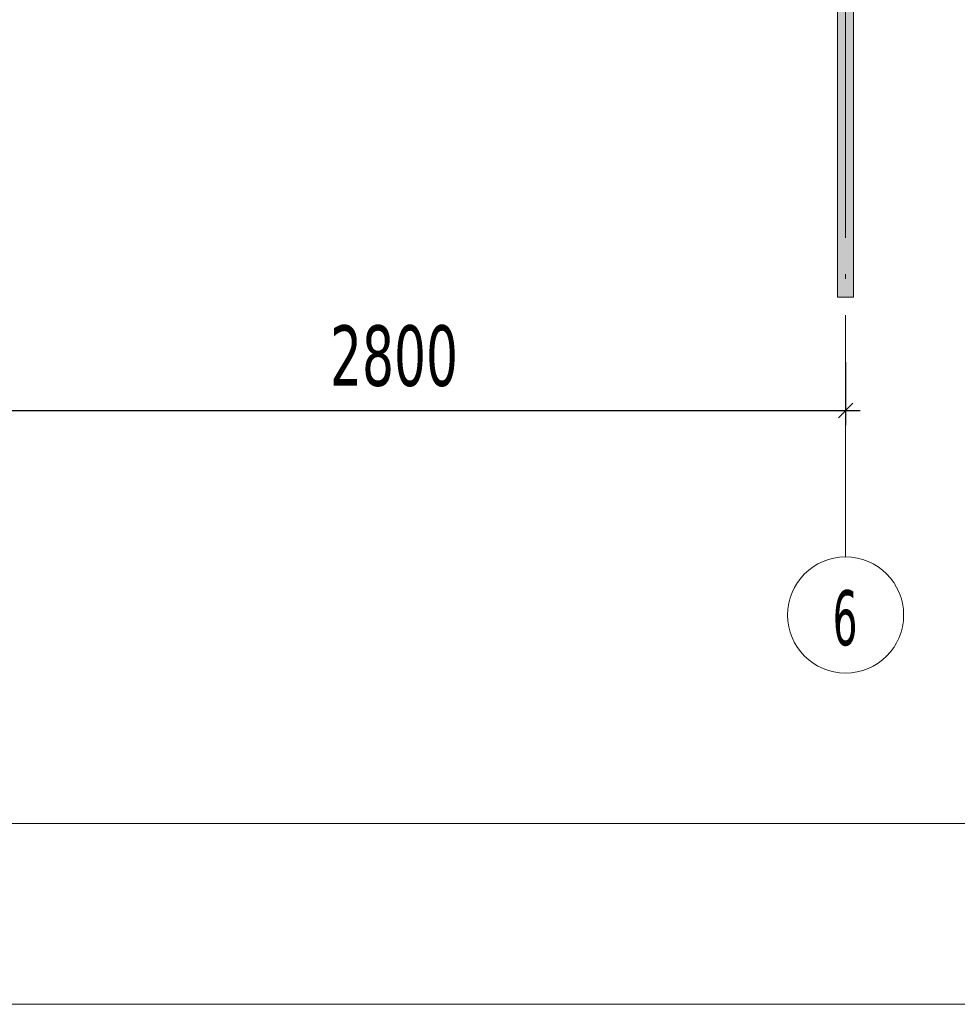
# Model space of a CAD drawing. Header units: millimetres. Extents: x 0 to 1517, y -116 to 725.
# Tile 80 of 256: x 863 to 902, y -116 to -75. Entities that reach past the tile are written whole.
import ezdxf

# ---------------------------------------------------------------- set-up
doc = ezdxf.new("R2010")
doc.units = ezdxf.units.MM
doc.linetypes.add('CADWORK_5', pattern=[13.2, 10, -1.5, 0.2, -1.5])
doc.layers.add('Ech.1_1', color=7, linetype='Continuous')
doc.layers.add('Ech.1_75', color=7, linetype='Continuous')
doc.styles.add('tahoma-', font='txt', dxfattribs={"height": 1})
doc.styles.add('tahoma-z-r', font='txt', dxfattribs={"width": 0.704918})
doc.dimstyles.new('ISO-25', dxfattribs={"dimtxt": 2.5, "dimasz": 2.5, "dimexe": 1.25, "dimexo": 0.625, "dimtad": 1, "dimtxsty": 'Standard', "dimcen": 2.5, "dimadec": 0, "dimazin": 0, "dimtfac": 1, "dimtmove": 0, "dimatfit": 3, "dimfxl": 1, "dimarcsym": 0})

# ---------------------------------------------------------------- blocks, each defined once
blk = doc.blocks.new('cw-dimension-symbol2')
at = {"color": 0, "linetype": 'Continuous', "lineweight": -2}
for p, q in [((-1, 0), (1, 0)), ((-0.5, -0.5), (0.5, 0.5))]:
    blk.add_line(p, q, dxfattribs=at)
blk = doc.blocks.new('*D192')
at = {"layer": 'Defpoints', "color": 0}
for p in [(859.916, -88.958), (897.249, -88.958), (897.249, -90.958)]:
    blk.add_point(p, dxfattribs=at)
at = {"layer": 'Ech.1_75', "color": 0, "linetype": 'Continuous', "lineweight": -2}
for p, q in [((859.916, -88.958), (859.916, -91.558)), ((897.249, -88.958), (897.249, -91.558)), ((860.516, -90.958), (896.649, -90.958))]:
    blk.add_line(p, q, dxfattribs=at)
at = {"layer": 'Ech.1_75', "color": 0, "lineweight": -2, "xscale": 0.6000000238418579, "yscale": 0.6000000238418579, "zscale": 0.6000000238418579, "rotation": 180}
blk.add_blockref('cw-dimension-symbol2', (859.916, -90.958), dxfattribs=at)
at = {"layer": 'Ech.1_75', "color": 0, "lineweight": -2, "xscale": 0.6000000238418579, "yscale": 0.6000000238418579, "zscale": 0.6000000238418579}
blk.add_blockref('cw-dimension-symbol2', (897.249, -90.958), dxfattribs=at)
at = {"layer": 'Ech.1_75', "color": 7, "linetype": 'Continuous', "lineweight": 5, "insert": (878.582, -88.708), "char_height": 2.5, "attachment_point": 5, "style": 'tahoma-z-r'}
blk.add_mtext('2800', dxfattribs=at)

msp = doc.modelspace()

# ---------------------------------------------------------------- hatches: boundary and pattern name
at = {"layer": 'Ech.1_75', "linetype": 'Continuous', "lineweight": 5, "true_color": 0xd4c4b3, "transparency": 33554687}
msp.add_hatch(color=9, dxfattribs=at).paths.add_polyline_path([(896.916, -86.273), (897.582, -86.273), (897.582, -16.012), (896.916, -16.012), (896.916, -86.273)])

# ---------------------------------------------------------------- linework, layer by layer
at = {"layer": 'Ech.1_1', "color": 7, "linetype": 'Continuous', "lineweight": 5}
msp.add_lwpolyline([(327.72, -115.512), (1516.72, -115.512), (1516.72, 725.488), (327.72, 725.488), (327.72, -115.512)], close=True, dxfattribs=at)
at = {"layer": 'Ech.1_75', "color": 7, "linetype": 'Continuous', "lineweight": 5}
for points in [[(644.722, 239.316), (644.722, -108.036), (947.01, -108.036), (947.01, 239.316), (644.722, 239.316)], [(896.916, -86.273), (897.582, -86.273), (897.582, -16.012), (896.916, -16.012), (896.916, -86.273)]]:
    msp.add_lwpolyline(points, close=True, dxfattribs=at)

# ---------------------------------------------------------------- dimensions: what is measured, and where the dimension line sits
dim = msp.add_linear_dim(base=(897.249, -90.958), p1=(859.916, -88.958), p2=(897.249, -88.958), angle=0, text='2800', dimstyle='ISO-25', override={"dimtxt": 2.5, "dimasz": 0.6, "dimexe": 0.6, "dimexo": 0, "dimgap": 0, "dimdec": 0, "dimlfac": 1, "dimtxsty": 'tahoma-z-r', "dimblk": 'cw-dimension-symbol2', "dimclrt": 7, "dimtmove": 2}, dxfattribs=at)
dim.commit()
dim.dimension.update_dxf_attribs({"geometry": '*D192', "text_midpoint": (878.582, -88.708), "dimtype": 161})

# ---------------------------------------------------------------- next in the draw order: wipeouts: each hides what was drawn before it
at = {"linetype": 'Continuous'}
msp.add_wipeout([(897.249, -101.812), (897.264, -101.812), (897.279, -101.811), (897.294, -101.811), (897.309, -101.811), (897.324, -101.81), (897.34, -101.81), (897.355, -101.809), (897.37, -101.809), (897.385, -101.808), (897.4, -101.807), (897.415, -101.806), (897.43, -101.805), (897.445, -101.804), (897.46, -101.802), (897.475, -101.801), (897.49, -101.799), (897.505, -101.798), (897.52, -101.796), (897.535, -101.794), (897.55, -101.793), (897.565, -101.791), (897.58, -101.789), (897.595, -101.787), (897.61, -101.784), (897.625, -101.782), (897.639, -101.78), (897.654, -101.777), (897.669, -101.775), (897.684, -101.772), (897.699, -101.769), (897.714, -101.766), (897.728, -101.763), (897.743, -101.76), (897.758, -101.757), (897.773, -101.754), (897.787, -101.75), (897.802, -101.747), (897.817, -101.743), (897.831, -101.74), (897.846, -101.736), (897.861, -101.732), (897.875, -101.728), (897.89, -101.724), (897.904, -101.72), (897.919, -101.716), (897.933, -101.712), (897.948, -101.708), (897.962, -101.703), (897.976, -101.699), (897.991, -101.694), (898.005, -101.689), (898.019, -101.685), (898.034, -101.68), (898.048, -101.675), (898.062, -101.67), (898.076, -101.665), (898.09, -101.659), (898.104, -101.654), (898.119, -101.649), (898.133, -101.643), (898.147, -101.637), (898.161, -101.632), (898.174, -101.626), (898.188, -101.62), (898.202, -101.614), (898.216, -101.608), (898.23, -101.602), (898.244, -101.596), (898.257, -101.59), (898.271, -101.583), (898.285, -101.577), (898.298, -101.57), (898.312, -101.563), (898.325, -101.557), (898.339, -101.55), (898.352, -101.543), (898.365, -101.536), (898.379, -101.529), (898.392, -101.522), (898.405, -101.515), (898.418, -101.507), (898.432, -101.5), (898.445, -101.493), (898.458, -101.485), (898.471, -101.477), (898.484, -101.47), (898.497, -101.462), (898.509, -101.454), (898.522, -101.446), (898.535, -101.438), (898.548, -101.43), (898.56, -101.422), (898.573, -101.413), (898.586, -101.405), (898.598, -101.397), (898.611, -101.388), (898.623, -101.379), (898.635, -101.371), (898.648, -101.362), (898.66, -101.353), (898.672, -101.344), (898.684, -101.335), (898.696, -101.326), (898.708, -101.317), (898.72, -101.308), (898.732, -101.299), (898.744, -101.289), (898.756, -101.28), (898.767, -101.27), (898.779, -101.261), (898.79, -101.251), (898.802, -101.241), (898.813, -101.232), (898.825, -101.222), (898.836, -101.212), (898.847, -101.202), (898.859, -101.192), (898.87, -101.182), (898.881, -101.171), (898.892, -101.161), (898.903, -101.151), (898.914, -101.14), (898.925, -101.13), (898.935, -101.119), (898.946, -101.109), (898.957, -101.098), (898.967, -101.087), (898.978, -101.076), (898.988, -101.065), (898.999, -101.054), (899.009, -101.043), (899.019, -101.032), (899.029, -101.021), (899.039, -101.01), (899.049, -100.999), (899.059, -100.987), (899.069, -100.976), (899.079, -100.964), (899.089, -100.953), (899.098, -100.941), (899.108, -100.93), (899.117, -100.918), (899.127, -100.906), (899.136, -100.894), (899.145, -100.883), (899.155, -100.871), (899.164, -100.859), (899.173, -100.847), (899.182, -100.834), (899.191, -100.822), (899.2, -100.81), (899.208, -100.798), (899.217, -100.785), (899.226, -100.773), (899.234, -100.761), (899.242, -100.748), (899.251, -100.736), (899.259, -100.723), (899.267, -100.71), (899.275, -100.698), (899.283, -100.685), (899.291, -100.672), (899.299, -100.659), (899.307, -100.646), (899.315, -100.633), (899.322, -100.62), (899.33, -100.607), (899.338, -100.594), (899.345, -100.581), (899.352, -100.568), (899.359, -100.555), (899.367, -100.541), (899.374, -100.528), (899.381, -100.515), (899.387, -100.501), (899.394, -100.488), (899.401, -100.474), (899.408, -100.461), (899.414, -100.447), (899.421, -100.433), (899.427, -100.42), (899.433, -100.406), (899.44, -100.392), (899.446, -100.379), (899.452, -100.365), (899.458, -100.351), (899.463, -100.337), (899.469, -100.323), (899.475, -100.309), (899.481, -100.295), (899.486, -100.281), (899.491, -100.267), (899.497, -100.253), (899.502, -100.239), (899.507, -100.225), (899.512, -100.21), (899.517, -100.196), (899.522, -100.182), (899.527, -100.168), (899.532, -100.153), (899.536, -100.139), (899.541, -100.124), (899.545, -100.11), (899.55, -100.096), (899.554, -100.081), (899.558, -100.067), (899.562, -100.052), (899.566, -100.038), (899.57, -100.023), (899.574, -100.008), (899.577, -99.994), (899.581, -99.979), (899.584, -99.964), (899.588, -99.95), (899.591, -99.935), (899.595, -99.92), (899.598, -99.906), (899.601, -99.891), (899.604, -99.876), (899.607, -99.861), (899.609, -99.846), (899.612, -99.832), (899.615, -99.817), (899.617, -99.802), (899.62, -99.787), (899.622, -99.772), (899.624, -99.757), (899.626, -99.742), (899.628, -99.727), (899.63, -99.712), (899.632, -99.697), (899.634, -99.682), (899.635, -99.667), (899.637, -99.652), (899.638, -99.637), (899.64, -99.622), (899.641, -99.607), (899.642, -99.592), (899.643, -99.577), (899.644, -99.562), (899.645, -99.547), (899.646, -99.532), (899.647, -99.517), (899.647, -99.502), (899.648, -99.487), (899.648, -99.472), (899.649, -99.457), (899.649, -99.442), (899.649, -99.427), (899.649, -99.412), (899.649, -99.396), (899.649, -99.381), (899.649, -99.366), (899.648, -99.351), (899.648, -99.336), (899.647, -99.321), (899.647, -99.306), (899.646, -99.291), (899.645, -99.276), (899.644, -99.261), (899.643, -99.246), (899.642, -99.231), (899.641, -99.216), (899.64, -99.201), (899.638, -99.186), (899.637, -99.171), (899.635, -99.156), (899.634, -99.141), (899.632, -99.126), (899.63, -99.111), (899.628, -99.096), (899.626, -99.081), (899.624, -99.066), (899.622, -99.051), (899.62, -99.036), (899.617, -99.021), (899.615, -99.006), (899.612, -98.992), (899.609, -98.977), (899.607, -98.962), (899.604, -98.947), (899.601, -98.932), (899.598, -98.917), (899.595, -98.903), (899.591, -98.888), (899.588, -98.873), (899.584, -98.859), (899.581, -98.844), (899.577, -98.829), (899.574, -98.815), (899.57, -98.8), (899.566, -98.786), (899.562, -98.771), (899.558, -98.756), (899.554, -98.742), (899.55, -98.728), (899.545, -98.713), (899.541, -98.699), (899.536, -98.684), (899.532, -98.67), (899.527, -98.656), (899.522, -98.641), (899.517, -98.627), (899.512, -98.613), (899.507, -98.599), (899.502, -98.584), (899.497, -98.57), (899.491, -98.556), (899.486, -98.542), (899.481, -98.528), (899.475, -98.514), (899.469, -98.5), (899.463, -98.486), (899.458, -98.472), (899.452, -98.458), (899.446, -98.445), (899.44, -98.431), (899.433, -98.417), (899.427, -98.403), (899.421, -98.39), (899.414, -98.376), (899.408, -98.362), (899.401, -98.349), (899.394, -98.335), (899.387, -98.322), (899.381, -98.309), (899.374, -98.295), (899.367, -98.282), (899.359, -98.269), (899.352, -98.255), (899.345, -98.242), (899.338, -98.229), (899.33, -98.216), (899.322, -98.203), (899.315, -98.19), (899.307, -98.177), (899.299, -98.164), (899.291, -98.151), (899.283, -98.138), (899.275, -98.126), (899.267, -98.113), (899.259, -98.1), (899.251, -98.088), (899.242, -98.075), (899.234, -98.063), (899.226, -98.05), (899.217, -98.038), (899.208, -98.025), (899.2, -98.013), (899.191, -98.001), (899.182, -97.989), (899.173, -97.977), (899.164, -97.965), (899.155, -97.953), (899.145, -97.941), (899.136, -97.929), (899.127, -97.917), (899.117, -97.905), (899.108, -97.893), (899.098, -97.882), (899.089, -97.87), (899.079, -97.859), (899.069, -97.847), (899.059, -97.836), (899.049, -97.824), (899.039, -97.813), (899.029, -97.802), (899.019, -97.791), (899.009, -97.78), (898.999, -97.769), (898.988, -97.758), (898.978, -97.747), (898.967, -97.736), (898.957, -97.725), (898.946, -97.715), (898.935, -97.704), (898.925, -97.693), (898.914, -97.683), (898.903, -97.672), (898.892, -97.662), (898.881, -97.652), (898.87, -97.642), (898.859, -97.631), (898.847, -97.621), (898.836, -97.611), (898.825, -97.601), (898.813, -97.591), (898.802, -97.582), (898.79, -97.572), (898.779, -97.562), (898.767, -97.553), (898.756, -97.543), (898.744, -97.534), (898.732, -97.524), (898.72, -97.515), (898.708, -97.506), (898.696, -97.497), (898.684, -97.488), (898.672, -97.479), (898.66, -97.47), (898.648, -97.461), (898.635, -97.452), (898.623, -97.444), (898.611, -97.435), (898.598, -97.427), (898.586, -97.418), (898.573, -97.41), (898.56, -97.401), (898.548, -97.393), (898.535, -97.385), (898.522, -97.377), (898.509, -97.369), (898.497, -97.361), (898.484, -97.353), (898.471, -97.346), (898.458, -97.338), (898.445, -97.331), (898.432, -97.323), (898.418, -97.316), (898.405, -97.308), (898.392, -97.301), (898.379, -97.294), (898.365, -97.287), (898.352, -97.28), (898.339, -97.273), (898.325, -97.266), (898.312, -97.26), (898.298, -97.253), (898.285, -97.246), (898.271, -97.24), (898.257, -97.234), (898.244, -97.227), (898.23, -97.221), (898.216, -97.215), (898.202, -97.209), (898.188, -97.203), (898.174, -97.197), (898.161, -97.191), (898.147, -97.186), (898.133, -97.18), (898.119, -97.175), (898.104, -97.169), (898.09, -97.164), (898.076, -97.159), (898.062, -97.153), (898.048, -97.148), (898.034, -97.143), (898.019, -97.139), (898.005, -97.134), (897.991, -97.129), (897.976, -97.124), (897.962, -97.12), (897.948, -97.115), (897.933, -97.111), (897.919, -97.107), (897.904, -97.103), (897.89, -97.099), (897.875, -97.095), (897.861, -97.091), (897.846, -97.087), (897.831, -97.083), (897.817, -97.08), (897.802, -97.076), (897.787, -97.073), (897.773, -97.069), (897.758, -97.066), (897.743, -97.063), (897.728, -97.06), (897.714, -97.057), (897.699, -97.054), (897.684, -97.051), (897.669, -97.049), (897.654, -97.046), (897.639, -97.044), (897.625, -97.041), (897.61, -97.039), (897.595, -97.037), (897.58, -97.034), (897.565, -97.032), (897.55, -97.03), (897.535, -97.029), (897.52, -97.027), (897.505, -97.025), (897.49, -97.024), (897.475, -97.022), (897.46, -97.021), (897.445, -97.02), (897.43, -97.018), (897.415, -97.017), (897.4, -97.016), (897.385, -97.015), (897.37, -97.015), (897.355, -97.014), (897.34, -97.013), (897.324, -97.013), (897.309, -97.012), (897.294, -97.012), (897.279, -97.012), (897.264, -97.012), (897.249, -97.012), (897.234, -97.012), (897.219, -97.012), (897.204, -97.012), (897.189, -97.012), (897.174, -97.013), (897.159, -97.013), (897.144, -97.014), (897.128, -97.015), (897.113, -97.015), (897.098, -97.016), (897.083, -97.017), (897.068, -97.018), (897.053, -97.02), (897.038, -97.021), (897.023, -97.022), (897.008, -97.024), (896.993, -97.025), (896.978, -97.027), (896.963, -97.029), (896.948, -97.03), (896.933, -97.032), (896.918, -97.034), (896.903, -97.037), (896.889, -97.039), (896.874, -97.041), (896.859, -97.044), (896.844, -97.046), (896.829, -97.049), (896.814, -97.051), (896.799, -97.054), (896.785, -97.057), (896.77, -97.06), (896.755, -97.063), (896.74, -97.066), (896.726, -97.069), (896.711, -97.073), (896.696, -97.076), (896.681, -97.08), (896.667, -97.083), (896.652, -97.087), (896.638, -97.091), (896.623, -97.095), (896.608, -97.099), (896.594, -97.103), (896.579, -97.107), (896.565, -97.111), (896.551, -97.115), (896.536, -97.12), (896.522, -97.124), (896.507, -97.129), (896.493, -97.134), (896.479, -97.139), (896.465, -97.143), (896.45, -97.148), (896.436, -97.153), (896.422, -97.159), (896.408, -97.164), (896.394, -97.169), (896.38, -97.175), (896.366, -97.18), (896.352, -97.186), (896.338, -97.191), (896.324, -97.197), (896.31, -97.203), (896.296, -97.209), (896.282, -97.215), (896.268, -97.221), (896.255, -97.227), (896.241, -97.234), (896.227, -97.24), (896.214, -97.246), (896.2, -97.253), (896.186, -97.26), (896.173, -97.266), (896.159, -97.273), (896.146, -97.28), (896.133, -97.287), (896.119, -97.294), (896.106, -97.301), (896.093, -97.308), (896.08, -97.316), (896.067, -97.323), (896.053, -97.331), (896.04, -97.338), (896.027, -97.346), (896.014, -97.353), (896.001, -97.361), (895.989, -97.369), (895.976, -97.377), (895.963, -97.385), (895.95, -97.393), (895.938, -97.401), (895.925, -97.41), (895.913, -97.418), (895.9, -97.427), (895.888, -97.435), (895.875, -97.444), (895.863, -97.452), (895.851, -97.461), (895.838, -97.47), (895.826, -97.479), (895.814, -97.488), (895.802, -97.497), (895.79, -97.506), (895.778, -97.515), (895.766, -97.524), (895.754, -97.534), (895.743, -97.543), (895.731, -97.553), (895.719, -97.562), (895.708, -97.572), (895.696, -97.582), (895.685, -97.591), (895.673, -97.601), (895.662, -97.611), (895.651, -97.621), (895.639, -97.631), (895.628, -97.642), (895.617, -97.652), (895.606, -97.662), (895.595, -97.672), (895.584, -97.683), (895.573, -97.693), (895.563, -97.704), (895.552, -97.715), (895.541, -97.725), (895.531, -97.736), (895.52, -97.747), (895.51, -97.758), (895.5, -97.769), (895.489, -97.78), (895.479, -97.791), (895.469, -97.802), (895.459, -97.813), (895.449, -97.824), (895.439, -97.836), (895.429, -97.847), (895.419, -97.859), (895.409, -97.87), (895.4, -97.882), (895.39, -97.893), (895.381, -97.905), (895.371, -97.917), (895.362, -97.929), (895.353, -97.941), (895.343, -97.953), (895.334, -97.965), (895.325, -97.977), (895.316, -97.989), (895.307, -98.001), (895.299, -98.013), (895.29, -98.025), (895.281, -98.038), (895.273, -98.05), (895.264, -98.063), (895.256, -98.075), (895.247, -98.088), (895.239, -98.1), (895.231, -98.113), (895.223, -98.126), (895.215, -98.138), (895.207, -98.151), (895.199, -98.164), (895.191, -98.177), (895.183, -98.19), (895.176, -98.203), (895.168, -98.216), (895.161, -98.229), (895.153, -98.242), (895.146, -98.255), (895.139, -98.269), (895.132, -98.282), (895.125, -98.295), (895.118, -98.309), (895.111, -98.322), (895.104, -98.335), (895.097, -98.349), (895.09, -98.362), (895.084, -98.376), (895.077, -98.39), (895.071, -98.403), (895.065, -98.417), (895.059, -98.431), (895.052, -98.445), (895.046, -98.458), (895.041, -98.472), (895.035, -98.486), (895.029, -98.5), (895.023, -98.514), (895.018, -98.528), (895.012, -98.542), (895.007, -98.556), (895.001, -98.57), (894.996, -98.584), (894.991, -98.599), (894.986, -98.613), (894.981, -98.627), (894.976, -98.641), (894.971, -98.656), (894.967, -98.67), (894.962, -98.684), (894.957, -98.699), (894.953, -98.713), (894.949, -98.728), (894.944, -98.742), (894.94, -98.756), (894.936, -98.771), (894.932, -98.786), (894.928, -98.8), (894.924, -98.815), (894.921, -98.829), (894.917, -98.844), (894.914, -98.859), (894.91, -98.873), (894.907, -98.888), (894.904, -98.903), (894.9, -98.917), (894.897, -98.932), (894.894, -98.947), (894.892, -98.962), (894.889, -98.977), (894.886, -98.992), (894.884, -99.006), (894.881, -99.021), (894.879, -99.036), (894.876, -99.051), (894.874, -99.066), (894.872, -99.081), (894.87, -99.096), (894.868, -99.111), (894.866, -99.126), (894.864, -99.141), (894.863, -99.156), (894.861, -99.171), (894.86, -99.186), (894.858, -99.201), (894.857, -99.216), (894.856, -99.231), (894.855, -99.246), (894.854, -99.261), (894.853, -99.276), (894.852, -99.291), (894.851, -99.306), (894.851, -99.321), (894.85, -99.336), (894.85, -99.351), (894.849, -99.366), (894.849, -99.381), (894.849, -99.396), (894.849, -99.412), (894.849, -99.427), (894.849, -99.442), (894.849, -99.457), (894.85, -99.472), (894.85, -99.487), (894.851, -99.502), (894.851, -99.517), (894.852, -99.532), (894.853, -99.547), (894.854, -99.562), (894.855, -99.577), (894.856, -99.592), (894.857, -99.607), (894.858, -99.622), (894.86, -99.637), (894.861, -99.652), (894.863, -99.667), (894.864, -99.682), (894.866, -99.697), (894.868, -99.712), (894.87, -99.727), (894.872, -99.742), (894.874, -99.757), (894.876, -99.772), (894.879, -99.787), (894.881, -99.802), (894.884, -99.817), (894.886, -99.832), (894.889, -99.846), (894.892, -99.861), (894.894, -99.876), (894.897, -99.891), (894.9, -99.906), (894.904, -99.92), (894.907, -99.935), (894.91, -99.95), (894.914, -99.964), (894.917, -99.979), (894.921, -99.994), (894.924, -100.008), (894.928, -100.023), (894.932, -100.038), (894.936, -100.052), (894.94, -100.067), (894.944, -100.081), (894.949, -100.096), (894.953, -100.11), (894.957, -100.124), (894.962, -100.139), (894.967, -100.153), (894.971, -100.168), (894.976, -100.182), (894.981, -100.196), (894.986, -100.21), (894.991, -100.225), (894.996, -100.239), (895.001, -100.253), (895.007, -100.267), (895.012, -100.281), (895.018, -100.295), (895.023, -100.309), (895.029, -100.323), (895.035, -100.337), (895.041, -100.351), (895.046, -100.365), (895.052, -100.379), (895.059, -100.392), (895.065, -100.406), (895.071, -100.42), (895.077, -100.433), (895.084, -100.447), (895.09, -100.461), (895.097, -100.474), (895.104, -100.488), (895.111, -100.501), (895.118, -100.515), (895.125, -100.528), (895.132, -100.541), (895.139, -100.555), (895.146, -100.568), (895.153, -100.581), (895.161, -100.594), (895.168, -100.607), (895.176, -100.62), (895.183, -100.633), (895.191, -100.646), (895.199, -100.659), (895.207, -100.672), (895.215, -100.685), (895.223, -100.698), (895.231, -100.71), (895.239, -100.723), (895.247, -100.736), (895.256, -100.748), (895.264, -100.761), (895.273, -100.773), (895.281, -100.785), (895.29, -100.798), (895.299, -100.81), (895.307, -100.822), (895.316, -100.834), (895.325, -100.847), (895.334, -100.859), (895.343, -100.871), (895.353, -100.883), (895.362, -100.894), (895.371, -100.906), (895.381, -100.918), (895.39, -100.93), (895.4, -100.941), (895.409, -100.953), (895.419, -100.964), (895.429, -100.976), (895.439, -100.987), (895.449, -100.999), (895.459, -101.01), (895.469, -101.021), (895.479, -101.032), (895.489, -101.043), (895.5, -101.054), (895.51, -101.065), (895.52, -101.076), (895.531, -101.087), (895.541, -101.098), (895.552, -101.109), (895.563, -101.119), (895.573, -101.13), (895.584, -101.14), (895.595, -101.151), (895.606, -101.161), (895.617, -101.171), (895.628, -101.182), (895.639, -101.192), (895.651, -101.202), (895.662, -101.212), (895.673, -101.222), (895.685, -101.232), (895.696, -101.241), (895.708, -101.251), (895.719, -101.261), (895.731, -101.27), (895.743, -101.28), (895.754, -101.289), (895.766, -101.299), (895.778, -101.308), (895.79, -101.317), (895.802, -101.326), (895.814, -101.335), (895.826, -101.344), (895.838, -101.353), (895.851, -101.362), (895.863, -101.371), (895.875, -101.379), (895.888, -101.388), (895.9, -101.397), (895.913, -101.405), (895.925, -101.413), (895.938, -101.422), (895.95, -101.43), (895.963, -101.438), (895.976, -101.446), (895.989, -101.454), (896.001, -101.462), (896.014, -101.47), (896.027, -101.477), (896.04, -101.485), (896.053, -101.493), (896.067, -101.5), (896.08, -101.507), (896.093, -101.515), (896.106, -101.522), (896.119, -101.529), (896.133, -101.536), (896.146, -101.543), (896.159, -101.55), (896.173, -101.557), (896.186, -101.563), (896.2, -101.57), (896.214, -101.577), (896.227, -101.583), (896.241, -101.59), (896.255, -101.596), (896.268, -101.602), (896.282, -101.608), (896.296, -101.614), (896.31, -101.62), (896.324, -101.626), (896.338, -101.632), (896.352, -101.637), (896.366, -101.643), (896.38, -101.649), (896.394, -101.654), (896.408, -101.659), (896.422, -101.665), (896.436, -101.67), (896.45, -101.675), (896.465, -101.68), (896.479, -101.685), (896.493, -101.689), (896.507, -101.694), (896.522, -101.699), (896.536, -101.703), (896.551, -101.708), (896.565, -101.712), (896.579, -101.716), (896.594, -101.72), (896.608, -101.724), (896.623, -101.728), (896.638, -101.732), (896.652, -101.736), (896.667, -101.74), (896.681, -101.743), (896.696, -101.747), (896.711, -101.75), (896.726, -101.754), (896.74, -101.757), (896.755, -101.76), (896.77, -101.763), (896.785, -101.766), (896.799, -101.769), (896.814, -101.772), (896.829, -101.775), (896.844, -101.777), (896.859, -101.78), (896.874, -101.782), (896.889, -101.784), (896.903, -101.787), (896.918, -101.789), (896.933, -101.791), (896.948, -101.793), (896.963, -101.794), (896.978, -101.796), (896.993, -101.798), (897.008, -101.799), (897.023, -101.801), (897.038, -101.802), (897.053, -101.804), (897.068, -101.805), (897.083, -101.806), (897.098, -101.807), (897.113, -101.808), (897.128, -101.809), (897.144, -101.809), (897.159, -101.81), (897.174, -101.81), (897.189, -101.811), (897.204, -101.811), (897.219, -101.811), (897.234, -101.812)], dxfattribs=at).dxf.layer = 'Ech.1_75'

# ---------------------------------------------------------------- next in the draw order: linework, layer by layer
at = {"layer": 'Ech.1_75', "color": 7, "linetype": 'CADWORK_5', "lineweight": 5}
msp.add_lwpolyline([(897.249, -97.012), (897.249, 59.725)], dxfattribs=at)
at = {"layer": 'Ech.1_75', "color": 7, "lineweight": 5}
msp.add_circle((897.249, -99.412), 2.4, dxfattribs=at)

# ---------------------------------------------------------------- next in the draw order: texts
at = {"layer": 'Ech.1_75', "color": 7, "linetype": 'Continuous', "style": 'tahoma-', "width": 0.6}
msp.add_text('6', height=2.275, dxfattribs=at).set_placement((896.715, -100.662))

doc.saveas('drawing.dxf')
